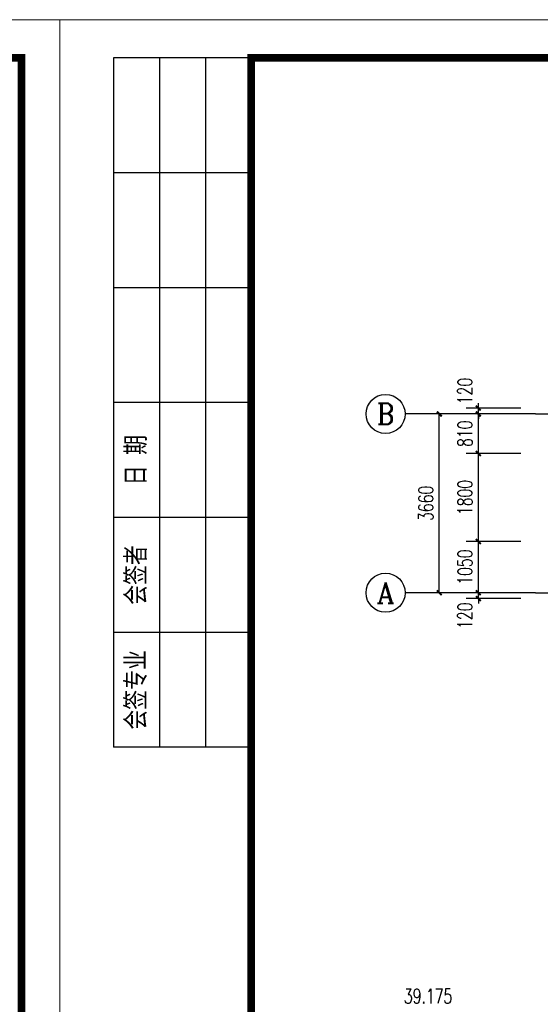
# Model space of a CAD drawing. Extents: x -520262 to -388550, y -168471 to -121901.
# Tile 7 of 14: x -455229 to -444567, y -142059 to -121901. Entities that reach past the tile are written whole.
import ezdxf
from ezdxf.enums import TextEntityAlignment as Align

# ---------------------------------------------------------------- set-up
doc = ezdxf.new("R2010")
doc.units = 0
doc.header["$LTSCALE"] = 2000
doc.header["$MEASUREMENT"] = 0
for name, color, linetype in [('AXIS', 3, 'Continuous'), ('AXIS_TEXT', 7, 'Continuous'), ('DOTE', 1, 'Continuous'), ('PUB_TEXT', 7, 'Continuous')]:
    doc.layers.add(name, color=color, linetype=linetype)
doc.styles.add('_TCH_AXIS', font='COMPLEX', dxfattribs={"bigfont": 'GBCBIG'})
doc.styles.add('_TCH_DIM', font='SIMPLEX', dxfattribs={"bigfont": 'GBCBIG'})
doc.styles.add('_TCH_DIM_T3', font='SIMPLEX', dxfattribs={"width": 0.705882, "bigfont": 'GBCBIG'})
doc.styles.add('COMPLEX', font='COMPLEX')
doc.styles.add('图框', font='txt', dxfattribs={"width": 0.8, "height": 4})
doc.dimstyles.new('_TCH_ARCH&&100', dxfattribs={"dimtxt": 297.5, "dimasz": 100, "dimexe": 250, "dimexo": 300, "dimgap": 126.25, "dimtad": 1, "dimdec": 0, "dimzin": 0, "dimdsep": 46, "dimtxsty": '_TCH_DIM_T3', "dimblk": 'ARCHTICK', "dimcen": 0.09, "dimclrt": 7, "dimazin": 2, "dimtfac": 1, "dimtdec": 0, "dimtix": 1, "dimtmove": 2, "dimatfit": 3, "dimfxl": 0, "dimtolj": 1, "dimtzin": 0, "dimarcsym": 0})

# ---------------------------------------------------------------- blocks, each defined once
blk = doc.blocks.new('_ArchTick')
at = {"color": 0, "linetype": 'ByBlock', "const_width": 0.4}
blk.add_lwpolyline([(-0.5, -0.5), (0.5, 0.5)], dxfattribs=at)
blk = doc.blocks.new('*D173')
at = {"layer": 'AXIS', "color": 0, "lineweight": -2}
for p, q in [((-444963, -133633), (-446086, -133633)), ((-445836, -133633), (-445836, -133533)), ((-445836, -133753), (-445836, -133633)), ((-444963, -133753), (-446086, -133753)), ((-445836, -133753), (-445836, -133853))]:
    blk.add_line(p, q, dxfattribs=at)
at = {"layer": 'Defpoints', "color": 0}
for p in [(-445836, -133633), (-444663, -133633), (-444663, -133753)]:
    blk.add_point(p, dxfattribs=at)
at = {"layer": 'AXIS', "color": 0, "lineweight": -2, "xscale": 100, "yscale": 100, "zscale": 100}
for p, rotation in [((-445836, -133633), 270), ((-445836, -133753), 90)]:
    blk.add_blockref('_ArchTick', p, dxfattribs=dict(at, rotation=rotation))
at = {"layer": 'AXIS', "color": 7, "insert": (-446111, -134103), "char_height": 297.5, "attachment_point": 5, "rotation": 90, "style": '_TCH_DIM_T3'}
blk.add_mtext('\\A1;120', dxfattribs=at)
blk = doc.blocks.new('*D174')
at = {"layer": 'AXIS', "color": 0, "lineweight": -2}
for p, q in [((-444963, -132583), (-446086, -132583)), ((-445836, -133633), (-445836, -132583)), ((-444963, -133633), (-446086, -133633))]:
    blk.add_line(p, q, dxfattribs=at)
at = {"layer": 'Defpoints', "color": 0}
for p in [(-445836, -132583), (-444663, -132583), (-444663, -133633)]:
    blk.add_point(p, dxfattribs=at)
at = {"layer": 'AXIS', "color": 0, "lineweight": -2, "xscale": 100, "yscale": 100, "zscale": 100}
for p, rotation in [((-445836, -132583), 90), ((-445836, -133633), 270)]:
    blk.add_blockref('_ArchTick', p, dxfattribs=dict(at, rotation=rotation))
at = {"layer": 'AXIS', "color": 7, "insert": (-446111, -133108), "char_height": 297.5, "attachment_point": 5, "rotation": 90, "style": '_TCH_DIM_T3'}
blk.add_mtext('\\A1;1050', dxfattribs=at)
blk = doc.blocks.new('*D175')
at = {"layer": 'AXIS', "color": 0, "lineweight": -2}
for p, q in [((-444963, -130783), (-446086, -130783)), ((-445836, -132583), (-445836, -130783)), ((-444963, -132583), (-446086, -132583))]:
    blk.add_line(p, q, dxfattribs=at)
at = {"layer": 'Defpoints', "color": 0}
for p in [(-445836, -130783), (-444663, -130783), (-444663, -132583)]:
    blk.add_point(p, dxfattribs=at)
at = {"layer": 'AXIS', "color": 0, "lineweight": -2, "xscale": 100, "yscale": 100, "zscale": 100}
for p, rotation in [((-445836, -130783), 90), ((-445836, -132583), 270)]:
    blk.add_blockref('_ArchTick', p, dxfattribs=dict(at, rotation=rotation))
at = {"layer": 'AXIS', "color": 7, "insert": (-446111, -131683), "char_height": 297.5, "attachment_point": 5, "rotation": 90, "style": '_TCH_DIM_T3'}
blk.add_mtext('\\A1;1800', dxfattribs=at)
blk = doc.blocks.new('*D176')
at = {"layer": 'AXIS', "color": 0, "lineweight": -2}
for p, q in [((-444963, -129973), (-446086, -129973)), ((-445836, -130783), (-445836, -129973)), ((-444963, -130783), (-446086, -130783))]:
    blk.add_line(p, q, dxfattribs=at)
at = {"layer": 'Defpoints', "color": 0}
for p in [(-445836, -129973), (-444663, -129973), (-444663, -130783)]:
    blk.add_point(p, dxfattribs=at)
at = {"layer": 'AXIS', "color": 0, "lineweight": -2, "xscale": 100, "yscale": 100, "zscale": 100}
for p, rotation in [((-445836, -129973), 90), ((-445836, -130783), 270)]:
    blk.add_blockref('_ArchTick', p, dxfattribs=dict(at, rotation=rotation))
at = {"layer": 'AXIS', "color": 7, "insert": (-446111, -130378), "char_height": 297.5, "attachment_point": 5, "rotation": 90, "style": '_TCH_DIM_T3'}
blk.add_mtext('\\A1;810', dxfattribs=at)
blk = doc.blocks.new('*D177')
at = {"layer": 'AXIS', "color": 0, "lineweight": -2}
for p, q in [((-445836, -129853), (-445836, -129753)), ((-444963, -129853), (-446086, -129853)), ((-444963, -129973), (-446086, -129973)), ((-445836, -129973), (-445836, -129853)), ((-445836, -129973), (-445836, -130073))]:
    blk.add_line(p, q, dxfattribs=at)
at = {"layer": 'Defpoints', "color": 0}
for p in [(-445836, -129853), (-444663, -129853), (-444663, -129973)]:
    blk.add_point(p, dxfattribs=at)
at = {"layer": 'AXIS', "color": 0, "lineweight": -2, "xscale": 100, "yscale": 100, "zscale": 100}
for p, rotation in [((-445836, -129853), 270), ((-445836, -129973), 90)]:
    blk.add_blockref('_ArchTick', p, dxfattribs=dict(at, rotation=rotation))
at = {"layer": 'AXIS', "color": 7, "insert": (-446111, -129503), "char_height": 297.5, "attachment_point": 5, "rotation": 90, "style": '_TCH_DIM_T3'}
blk.add_mtext('\\A1;120', dxfattribs=at)
blk = doc.blocks.new('*D178')
at = {"layer": 'AXIS', "color": 0, "lineweight": -2}
for p, q in [((-444963, -129973), (-446886, -129973)), ((-446636, -133633), (-446636, -129973)), ((-444963, -133633), (-446886, -133633))]:
    blk.add_line(p, q, dxfattribs=at)
at = {"layer": 'Defpoints', "color": 0}
for p in [(-446636, -129973), (-444663, -129973), (-444663, -133633)]:
    blk.add_point(p, dxfattribs=at)
at = {"layer": 'AXIS', "color": 0, "lineweight": -2, "xscale": 100, "yscale": 100, "zscale": 100}
for p, rotation in [((-446636, -129973), 90), ((-446636, -133633), 270)]:
    blk.add_blockref('_ArchTick', p, dxfattribs=dict(at, rotation=rotation))
at = {"layer": 'AXIS', "color": 7, "insert": (-446911, -131803), "char_height": 297.5, "attachment_point": 5, "rotation": 90, "style": '_TCH_DIM_T3'}
blk.add_mtext('\\A1;3660', dxfattribs=at)
blk = doc.blocks.new('_AXISO')
blk.add_circle((0, 0), 0.5)
at = {"layer": 'AXIS_TEXT', "style": 'COMPLEX', "width": 1.041667}
blk.add_attdef('A', text='', height=0.56, dxfattribs=at).set_placement((-0.25, -0.28), (0.25, -0.28), align=Align.FIT)
blk = doc.blocks.new('tk')
at = {"lineweight": 0}
for p, q in [((0, 0), (0, 297)), ((0, 297), (420, 297)), ((420, 297), (420, 0))]:
    blk.add_line(p, q, dxfattribs=at)
for p, q in [((25, 292), (7, 292)), ((7, 292), (7, 202)), ((13, 292), (13, 202)), ((19, 292), (19, 202)), ((25, 277), (7, 277)), ((25, 262), (7, 262)), ((25, 247), (7, 247)), ((25, 232), (7, 232)), ((25, 217), (7, 217)), ((25, 202), (7, 202))]:
    blk.add_line(p, q)
at = {"lineweight": 0, "const_width": 1}
blk.add_lwpolyline([(25, 292), (415, 292), (415, 5), (25, 5)], close=True, dxfattribs=at)
at = {"char_height": 2.5, "attachment_point": 5, "rotation": 90, "style": '图框'}
for s, insert in [('日 期', (10, 239.5)), ('会签者', (10, 224.5)), ('会签专业', (10, 209.5))]:
    blk.add_mtext(s, dxfattribs=dict(at, insert=insert))

msp = doc.modelspace()

# ---------------------------------------------------------------- linework, layer by layer
at = {"layer": 'AXIS'}
for p, q in [((-444662.7, -129972.8), (-447335.6, -129972.8)), ((-444662.7, -133632.8), (-447335.6, -133632.8))]:
    msp.add_line(p, q, dxfattribs=at)
at = {"layer": 'DOTE'}
for p, q in [((-444662.7, -129972.8), (-430152.7, -129972.8)), ((-444662.7, -133632.8), (-430152.7, -133632.8))]:
    msp.add_line(p, q, dxfattribs=at)

# ---------------------------------------------------------------- block references
at = {"xscale": 156.8000000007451, "yscale": 156.7999999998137, "zscale": 156.8000000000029}
for p in [(-520261.8, -168470.8), (-454405.8, -168470.8)]:
    msp.add_blockref('tk', p, dxfattribs=at)
at = {"layer": 'AXIS'}
ref = msp.add_blockref('_AXISO', (-447735.6, -129972.8), dxfattribs=dict(at, xscale=800, yscale=800, zscale=800))
ref.add_attrib('A', 'B', dxfattribs={"layer": 'AXIS_TEXT', "ltscale": 10, "height": 435.3, "style": '_TCH_AXIS'}).set_placement((-447911.8, -130190.4), (-447559.5, -130190.4), align=Align.FIT)
ref = msp.add_blockref('_AXISO', (-447735.6, -133632.8), dxfattribs=dict(at, xscale=800, yscale=800, zscale=800))
ref.add_attrib('A', 'A', dxfattribs={"layer": 'AXIS_TEXT', "ltscale": 10, "height": 425.2, "style": '_TCH_AXIS'}).set_placement((-447917.9, -133845.4), (-447553.4, -133845.4), align=Align.FIT)

# ---------------------------------------------------------------- texts
at = {"layer": 'PUB_TEXT', "style": '_TCH_DIM', "width": 0.705882}
msp.add_text('39.175', height=297.5, dxfattribs=at).set_placement((-447360.6, -142039.4))

# ---------------------------------------------------------------- dimensions: what is measured, and where the dimension line sits
at = {"layer": 'AXIS'}
for base, p1, p2, picture, middle in [((-445835.6, -129852.8), (-444662.7, -129972.8), (-444662.7, -129852.8), '*D177', (-446110.6, -129502.8)), ((-445835.6, -133632.8), (-444662.7, -133752.8), (-444662.7, -133632.8), '*D173', (-446110.6, -134102.8))]:
    dim = msp.add_linear_dim(base=base, p1=p1, p2=p2, angle=90, dimstyle='_TCH_ARCH&&100', dxfattribs=at)
    dim.commit()
    dim.dimension.update_dxf_attribs({"geometry": picture, "text_midpoint": middle, "dimtype": 161})
for p1, p2, distance, picture, middle in [((-444662.7, -133632.8), (-444662.7, -129972.8), 1972.9, '*D178', (-446910.6, -131802.8)), ((-444662.7, -130782.8), (-444662.7, -129972.8), 1172.9, '*D176', (-446110.6, -130377.8)), ((-444662.7, -132582.8), (-444662.7, -130782.8), 1172.9, '*D175', (-446110.6, -131682.8)), ((-444662.7, -133632.8), (-444662.7, -132582.8), 1172.9, '*D174', (-446110.6, -133107.8))]:
    dim = msp.add_aligned_dim(p1=p1, p2=p2, distance=distance, dimstyle='_TCH_ARCH&&100', dxfattribs=at)
    dim.commit()
    dim.dimension.update_dxf_attribs({"geometry": picture, "text_midpoint": middle})

doc.saveas('drawing.dxf')
